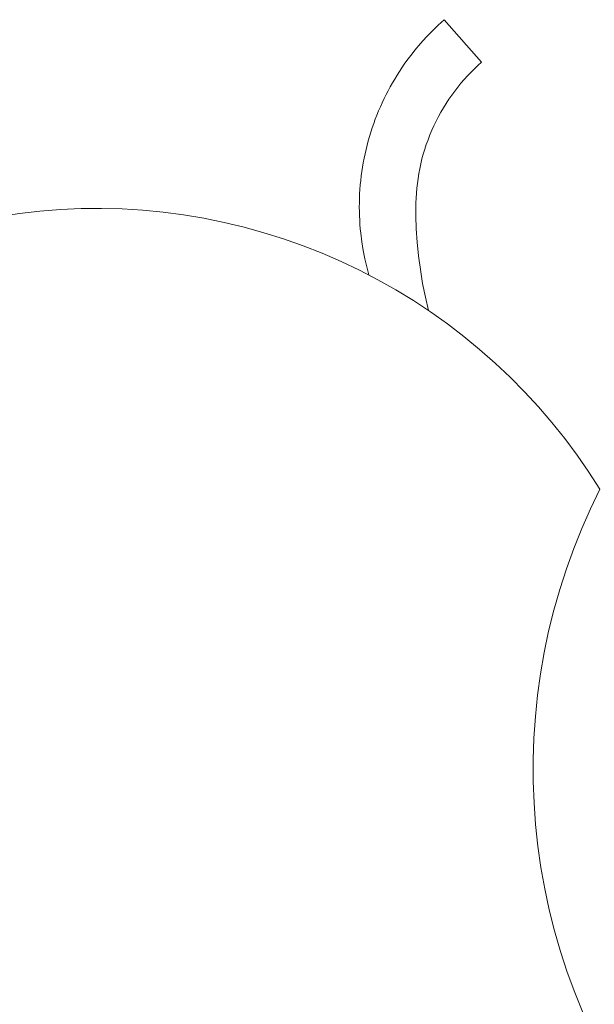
# Model space of a CAD drawing. Header units: millimetres. Extents: x -1459 to 125, y -3469 to 122.
# Tile 116 of 199: x -162.92 to -158.1, y -2942.54 to -2934.28. Entities that reach past the tile are written whole.
import ezdxf

# ---------------------------------------------------------------- set-up
doc = ezdxf.new("R2010")
doc.units = ezdxf.units.MM
doc.header["$MEASUREMENT"] = 0
doc.layers.add('Layer 1', color=7, linetype='Continuous')

msp = doc.modelspace()

# ---------------------------------------------------------------- linework, layer by layer
at = {"layer": 'Layer 1', "color": 5, "lineweight": 9}
for points, knots in [([(-159.9907, -2936.4185), (-159.9907, -2936.4185), (-160.0088, -2936.3507), (-160.0088, -2936.3507), (-160.0088, -2936.3507), (-160.0247, -2936.2817), (-160.0247, -2936.2817), (-160.0247, -2936.2817), (-160.0384, -2936.2116), (-160.0384, -2936.2116), (-160.0384, -2936.2116), (-160.0498, -2936.1405), (-160.0498, -2936.1405), (-160.0498, -2936.1405), (-160.0587, -2936.0685), (-160.0587, -2936.0685), (-160.0587, -2936.0685), (-160.0623, -2936.0322), (-160.0623, -2936.0322), (-160.0623, -2936.0322), (-160.0652, -2935.9957), (-160.0652, -2935.9957), (-160.0652, -2935.9957), (-160.0675, -2935.9591), (-160.0675, -2935.9591), (-160.0675, -2935.9591), (-160.0692, -2935.9223), (-160.0692, -2935.9223), (-160.0692, -2935.9223), (-160.0702, -2935.8854), (-160.0702, -2935.8854), (-160.0702, -2935.8854), (-160.0706, -2935.8484), (-160.0706, -2935.8484), (-160.0706, -2935.8484), (-160.0703, -2935.8112), (-160.0703, -2935.8112), (-160.0703, -2935.8112), (-160.0693, -2935.774), (-160.0693, -2935.774), (-160.0693, -2935.774), (-160.0677, -2935.7368), (-160.0677, -2935.7368), (-160.0677, -2935.7368), (-160.0654, -2935.6995), (-160.0654, -2935.6995), (-160.0654, -2935.6995), (-160.0624, -2935.6621), (-160.0624, -2935.6621), (-160.0624, -2935.6621), (-160.0588, -2935.6248), (-160.0588, -2935.6248), (-160.0588, -2935.6248), (-160.0544, -2935.5875), (-160.0544, -2935.5875), (-160.0544, -2935.5875), (-160.0494, -2935.5502), (-160.0494, -2935.5502), (-160.0494, -2935.5502), (-160.0438, -2935.5129), (-160.0438, -2935.5129), (-160.0438, -2935.5129), (-160.0374, -2935.4757), (-160.0374, -2935.4757), (-160.0374, -2935.4757), (-160.0303, -2935.4386), (-160.0303, -2935.4386), (-160.0303, -2935.4386), (-160.0226, -2935.4016), (-160.0226, -2935.4016), (-160.0226, -2935.4016), (-160.0142, -2935.3648), (-160.0142, -2935.3648), (-160.0142, -2935.3648), (-160.0052, -2935.328), (-160.0052, -2935.328), (-160.0052, -2935.328), (-159.9954, -2935.2914), (-159.9954, -2935.2914), (-159.9954, -2935.2914), (-159.985, -2935.255), (-159.985, -2935.255), (-159.985, -2935.255), (-159.974, -2935.2188), (-159.974, -2935.2188), (-159.974, -2935.2188), (-159.9622, -2935.1828), (-159.9622, -2935.1828), (-159.9622, -2935.1828), (-159.9499, -2935.1471), (-159.9499, -2935.1471), (-159.9499, -2935.1471), (-159.9369, -2935.1116), (-159.9369, -2935.1116), (-159.9369, -2935.1116), (-159.9233, -2935.0763), (-159.9233, -2935.0763), (-159.9233, -2935.0763), (-159.909, -2935.0413), (-159.909, -2935.0413), (-159.909, -2935.0413), (-159.8941, -2935.0067), (-159.8941, -2935.0067), (-159.8941, -2935.0067), (-159.8787, -2934.9723), (-159.8787, -2934.9723), (-159.8787, -2934.9723), (-159.8626, -2934.9383), (-159.8626, -2934.9383), (-159.8626, -2934.9383), (-159.8459, -2934.9046), (-159.8459, -2934.9046), (-159.8459, -2934.9046), (-159.8287, -2934.8713), (-159.8287, -2934.8713), (-159.8287, -2934.8713), (-159.8109, -2934.8383), (-159.8109, -2934.8383), (-159.8109, -2934.8383), (-159.7925, -2934.8058), (-159.7925, -2934.8058), (-159.7925, -2934.8058), (-159.7737, -2934.7736), (-159.7737, -2934.7736), (-159.7737, -2934.7736), (-159.7542, -2934.7419), (-159.7542, -2934.7419), (-159.7542, -2934.7419), (-159.7343, -2934.7105), (-159.7343, -2934.7105), (-159.7343, -2934.7105), (-159.7139, -2934.6797), (-159.7139, -2934.6797), (-159.7139, -2934.6797), (-159.693, -2934.6492), (-159.693, -2934.6492), (-159.693, -2934.6492), (-159.6716, -2934.6193), (-159.6716, -2934.6193), (-159.6716, -2934.6193), (-159.6497, -2934.5898), (-159.6497, -2934.5898), (-159.6497, -2934.5898), (-159.6274, -2934.5607), (-159.6274, -2934.5607), (-159.6274, -2934.5607), (-159.6047, -2934.5322), (-159.6047, -2934.5322), (-159.6047, -2934.5322), (-159.558, -2934.4767), (-159.558, -2934.4767), (-159.558, -2934.4767), (-159.5098, -2934.4232), (-159.5098, -2934.4232), (-159.5098, -2934.4232), (-159.4602, -2934.3718), (-159.4602, -2934.3718), (-159.4602, -2934.3718), (-159.4093, -2934.3225), (-159.4093, -2934.3225), (-159.4093, -2934.3225), (-159.3573, -2934.2755), (-159.3573, -2934.2755), (-159.3573, -2934.2755), (-159.0448, -2934.6329), (-159.0448, -2934.6329), (-159.0448, -2934.6329), (-159.0752, -2934.6602), (-159.0752, -2934.6602), (-159.0752, -2934.6602), (-159.105, -2934.6883), (-159.105, -2934.6883), (-159.105, -2934.6883), (-159.1343, -2934.7174), (-159.1343, -2934.7174), (-159.1343, -2934.7174), (-159.1629, -2934.7473), (-159.1629, -2934.7473), (-159.1629, -2934.7473), (-159.1909, -2934.778), (-159.1909, -2934.778), (-159.1909, -2934.778), (-159.2181, -2934.8097), (-159.2181, -2934.8097), (-159.2181, -2934.8097), (-159.2446, -2934.8421), (-159.2446, -2934.8421), (-159.2446, -2934.8421), (-159.2704, -2934.8752), (-159.2704, -2934.8752), (-159.2704, -2934.8752), (-159.2953, -2934.9092), (-159.2953, -2934.9092), (-159.2953, -2934.9092), (-159.3194, -2934.9439), (-159.3194, -2934.9439), (-159.3194, -2934.9439), (-159.3426, -2934.9792), (-159.3426, -2934.9792), (-159.3426, -2934.9792), (-159.3649, -2935.0152), (-159.3649, -2935.0152), (-159.3649, -2935.0152), (-159.3863, -2935.0519), (-159.3863, -2935.0519), (-159.3863, -2935.0519), (-159.4068, -2935.0891), (-159.4068, -2935.0891), (-159.4068, -2935.0891), (-159.4263, -2935.1269), (-159.4263, -2935.1269), (-159.4263, -2935.1269), (-159.4448, -2935.1652), (-159.4448, -2935.1652), (-159.4448, -2935.1652), (-159.4622, -2935.204), (-159.4622, -2935.204), (-159.4622, -2935.204), (-159.4786, -2935.2432), (-159.4786, -2935.2432), (-159.4786, -2935.2432), (-159.494, -2935.2828), (-159.494, -2935.2828), (-159.494, -2935.2828), (-159.5083, -2935.3227), (-159.5083, -2935.3227), (-159.5083, -2935.3227), (-159.5216, -2935.363), (-159.5216, -2935.363), (-159.5216, -2935.363), (-159.5337, -2935.4035), (-159.5337, -2935.4035), (-159.5337, -2935.4035), (-159.5448, -2935.4442), (-159.5448, -2935.4442), (-159.5448, -2935.4442), (-159.5548, -2935.4852), (-159.5548, -2935.4852), (-159.5548, -2935.4852), (-159.5637, -2935.5262), (-159.5637, -2935.5262), (-159.5637, -2935.5262), (-159.5715, -2935.5674), (-159.5715, -2935.5674), (-159.5715, -2935.5674), (-159.5781, -2935.6085), (-159.5781, -2935.6085), (-159.5781, -2935.6085), (-159.5837, -2935.6497), (-159.5837, -2935.6497), (-159.5837, -2935.6497), (-159.5883, -2935.6909), (-159.5883, -2935.6909), (-159.5883, -2935.6909), (-159.5917, -2935.732), (-159.5917, -2935.732), (-159.5917, -2935.732), (-159.5941, -2935.7729), (-159.5941, -2935.7729), (-159.5941, -2935.7729), (-159.5955, -2935.8137), (-159.5955, -2935.8137), (-159.5955, -2935.8137), (-159.5958, -2935.921), (-159.5958, -2935.921), (-159.5958, -2935.921), (-159.5923, -2936.0314), (-159.5923, -2936.0314), (-159.5923, -2936.0314), (-159.5849, -2936.1441), (-159.5849, -2936.1441), (-159.5849, -2936.1441), (-159.5735, -2936.2585), (-159.5735, -2936.2585), (-159.5735, -2936.2585), (-159.5583, -2936.3738), (-159.5583, -2936.3738), (-159.5583, -2936.3738), (-159.5392, -2936.4892), (-159.5392, -2936.4892), (-159.5392, -2936.4892), (-159.5163, -2936.6038), (-159.5163, -2936.6038), (-159.5163, -2936.6038), (-159.4898, -2936.7169), (-159.4898, -2936.7169)], [0, 0, 0, 0, 0.010526, 0.010526, 0.010526, 0.021053, 0.021053, 0.021053, 0.031579, 0.031579, 0.031579, 0.042105, 0.042105, 0.042105, 0.052632, 0.052632, 0.052632, 0.063158, 0.063158, 0.063158, 0.073684, 0.073684, 0.073684, 0.084211, 0.084211, 0.084211, 0.094737, 0.094737, 0.094737, 0.105263, 0.105263, 0.105263, 0.115789, 0.115789, 0.115789, 0.126316, 0.126316, 0.126316, 0.136842, 0.136842, 0.136842, 0.147368, 0.147368, 0.147368, 0.157895, 0.157895, 0.157895, 0.168421, 0.168421, 0.168421, 0.178947, 0.178947, 0.178947, 0.189474, 0.189474, 0.189474, 0.2, 0.2, 0.2, 0.210526, 0.210526, 0.210526, 0.221053, 0.221053, 0.221053, 0.231579, 0.231579, 0.231579, 0.242105, 0.242105, 0.242105, 0.252632, 0.252632, 0.252632, 0.263158, 0.263158, 0.263158, 0.273684, 0.273684, 0.273684, 0.284211, 0.284211, 0.284211, 0.294737, 0.294737, 0.294737, 0.305263, 0.305263, 0.305263, 0.315789, 0.315789, 0.315789, 0.326316, 0.326316, 0.326316, 0.336842, 0.336842, 0.336842, 0.347368, 0.347368, 0.347368, 0.357895, 0.357895, 0.357895, 0.368421, 0.368421, 0.368421, 0.378947, 0.378947, 0.378947, 0.389474, 0.389474, 0.389474, 0.4, 0.4, 0.4, 0.410526, 0.410526, 0.410526, 0.421053, 0.421053, 0.421053, 0.431579, 0.431579, 0.431579, 0.442105, 0.442105, 0.442105, 0.452632, 0.452632, 0.452632, 0.463158, 0.463158, 0.463158, 0.473684, 0.473684, 0.473684, 0.484211, 0.484211, 0.484211, 0.494737, 0.494737, 0.494737, 0.505263, 0.505263, 0.505263, 0.515789, 0.515789, 0.515789, 0.526316, 0.526316, 0.526316, 0.536842, 0.536842, 0.536842, 0.547368, 0.547368, 0.547368, 0.557895, 0.557895, 0.557895, 0.568421, 0.568421, 0.568421, 0.578947, 0.578947, 0.578947, 0.589474, 0.589474, 0.589474, 0.6, 0.6, 0.6, 0.610526, 0.610526, 0.610526, 0.621053, 0.621053, 0.621053, 0.631579, 0.631579, 0.631579, 0.642105, 0.642105, 0.642105, 0.652632, 0.652632, 0.652632, 0.663158, 0.663158, 0.663158, 0.673684, 0.673684, 0.673684, 0.684211, 0.684211, 0.684211, 0.694737, 0.694737, 0.694737, 0.705263, 0.705263, 0.705263, 0.715789, 0.715789, 0.715789, 0.726316, 0.726316, 0.726316, 0.736842, 0.736842, 0.736842, 0.747368, 0.747368, 0.747368, 0.757895, 0.757895, 0.757895, 0.768421, 0.768421, 0.768421, 0.778947, 0.778947, 0.778947, 0.789474, 0.789474, 0.789474, 0.8, 0.8, 0.8, 0.810526, 0.810526, 0.810526, 0.821053, 0.821053, 0.821053, 0.831579, 0.831579, 0.831579, 0.842105, 0.842105, 0.842105, 0.852632, 0.852632, 0.852632, 0.863158, 0.863158, 0.863158, 0.873684, 0.873684, 0.873684, 0.884211, 0.884211, 0.884211, 0.894737, 0.894737, 0.894737, 0.905263, 0.905263, 0.905263, 0.915789, 0.915789, 0.915789, 0.926316, 0.926316, 0.926316, 0.936842, 0.936842, 0.936842, 0.947368, 0.947368, 0.947368, 0.957895, 0.957895, 0.957895, 0.968421, 0.968421, 0.968421, 0.978947, 0.978947, 0.978947, 0.989474, 0.989474, 0.989474, 1, 1, 1, 1]), ([(-167.1276, -2939.7203), (-167.1276, -2939.7203), (-167.0861, -2939.5527), (-167.0861, -2939.5527), (-167.0861, -2939.5527), (-167.0388, -2939.3865), (-167.0388, -2939.3865), (-167.0388, -2939.3865), (-166.9857, -2939.2221), (-166.9857, -2939.2221), (-166.9857, -2939.2221), (-166.9269, -2939.0597), (-166.9269, -2939.0597), (-166.9269, -2939.0597), (-166.8626, -2938.8994), (-166.8626, -2938.8994), (-166.8626, -2938.8994), (-166.7927, -2938.7414), (-166.7927, -2938.7414), (-166.7927, -2938.7414), (-166.7174, -2938.5859), (-166.7174, -2938.5859), (-166.7174, -2938.5859), (-166.6367, -2938.4332), (-166.6367, -2938.4332), (-166.6367, -2938.4332), (-166.5507, -2938.2833), (-166.5507, -2938.2833), (-166.5507, -2938.2833), (-166.4596, -2938.1366), (-166.4596, -2938.1366), (-166.4596, -2938.1366), (-166.3635, -2937.993), (-166.3635, -2937.993), (-166.3635, -2937.993), (-166.2624, -2937.853), (-166.2624, -2937.853), (-166.2624, -2937.853), (-166.1565, -2937.7165), (-166.1565, -2937.7165), (-166.1565, -2937.7165), (-166.046, -2937.5837), (-166.046, -2937.5837), (-166.046, -2937.5837), (-165.9309, -2937.4549), (-165.9309, -2937.4549), (-165.9309, -2937.4549), (-165.8114, -2937.3302), (-165.8114, -2937.3302), (-165.8114, -2937.3302), (-165.6876, -2937.2096), (-165.6876, -2937.2096), (-165.6876, -2937.2096), (-165.5598, -2937.0935), (-165.5598, -2937.0935), (-165.5598, -2937.0935), (-165.4279, -2936.9819), (-165.4279, -2936.9819), (-165.4279, -2936.9819), (-165.2923, -2936.8749), (-165.2923, -2936.8749), (-165.2923, -2936.8749), (-165.153, -2936.7727), (-165.153, -2936.7727), (-165.153, -2936.7727), (-165.0103, -2936.6754), (-165.0103, -2936.6754), (-165.0103, -2936.6754), (-164.8643, -2936.5831), (-164.8643, -2936.5831), (-164.8643, -2936.5831), (-164.7151, -2936.4959), (-164.7151, -2936.4959), (-164.7151, -2936.4959), (-164.563, -2936.414), (-164.563, -2936.414), (-164.563, -2936.414), (-164.4082, -2936.3374), (-164.4082, -2936.3374), (-164.4082, -2936.3374), (-164.2508, -2936.2662), (-164.2508, -2936.2662), (-164.2508, -2936.2662), (-164.091, -2936.2005), (-164.091, -2936.2005), (-164.091, -2936.2005), (-163.9291, -2936.1405), (-163.9291, -2936.1405), (-163.9291, -2936.1405), (-163.7651, -2936.086), (-163.7651, -2936.086), (-163.7651, -2936.086), (-163.5994, -2936.0374), (-163.5994, -2936.0374), (-163.5994, -2936.0374), (-163.432, -2935.9945), (-163.432, -2935.9945), (-163.432, -2935.9945), (-163.2633, -2935.9574), (-163.2633, -2935.9574), (-163.2633, -2935.9574), (-163.0934, -2935.9262), (-163.0934, -2935.9262), (-163.0934, -2935.9262), (-162.9225, -2935.901), (-162.9225, -2935.901), (-162.9225, -2935.901), (-162.7508, -2935.8817), (-162.7508, -2935.8817), (-162.7508, -2935.8817), (-162.5786, -2935.8684), (-162.5786, -2935.8684), (-162.5786, -2935.8684), (-162.406, -2935.861), (-162.406, -2935.861), (-162.406, -2935.861), (-162.2333, -2935.8597), (-162.2333, -2935.8597), (-162.2333, -2935.8597), (-162.0606, -2935.8643), (-162.0606, -2935.8643), (-162.0606, -2935.8643), (-161.8882, -2935.875), (-161.8882, -2935.875), (-161.8882, -2935.875), (-161.7162, -2935.8917), (-161.7162, -2935.8917), (-161.7162, -2935.8917), (-161.545, -2935.9143), (-161.545, -2935.9143), (-161.545, -2935.9143), (-161.3746, -2935.9428), (-161.3746, -2935.9428), (-161.3746, -2935.9428), (-161.2053, -2935.9772), (-161.2053, -2935.9772), (-161.2053, -2935.9772), (-161.0373, -2936.0175), (-161.0373, -2936.0175), (-161.0373, -2936.0175), (-160.8709, -2936.0637), (-160.8709, -2936.0637), (-160.8709, -2936.0637), (-160.7061, -2936.1155), (-160.7061, -2936.1155), (-160.7061, -2936.1155), (-160.5432, -2936.1731), (-160.5432, -2936.1731), (-160.5432, -2936.1731), (-160.3824, -2936.2363), (-160.3824, -2936.2363), (-160.3824, -2936.2363), (-160.224, -2936.305), (-160.224, -2936.305), (-160.224, -2936.305), (-160.068, -2936.3792), (-160.068, -2936.3792), (-160.068, -2936.3792), (-159.9146, -2936.4588), (-159.9146, -2936.4588), (-159.9146, -2936.4588), (-159.7641, -2936.5436), (-159.7641, -2936.5436), (-159.7641, -2936.5436), (-159.6167, -2936.6336), (-159.6167, -2936.6336), (-159.6167, -2936.6336), (-159.4725, -2936.7287), (-159.4725, -2936.7287), (-159.4725, -2936.7287), (-159.3317, -2936.8288), (-159.3317, -2936.8288), (-159.3317, -2936.8288), (-159.1944, -2936.9336), (-159.1944, -2936.9336), (-159.1944, -2936.9336), (-159.0609, -2937.0432), (-159.0609, -2937.0432), (-159.0609, -2937.0432), (-158.9312, -2937.1574), (-158.9312, -2937.1574), (-158.9312, -2937.1574), (-158.8056, -2937.276), (-158.8056, -2937.276), (-158.8056, -2937.276), (-158.6842, -2937.3988), (-158.6842, -2937.3988), (-158.6842, -2937.3988), (-158.5671, -2937.5259), (-158.5671, -2937.5259), (-158.5671, -2937.5259), (-158.4545, -2937.6569), (-158.4545, -2937.6569), (-158.4545, -2937.6569), (-158.3465, -2937.7917), (-158.3465, -2937.7917), (-158.3465, -2937.7917), (-158.2433, -2937.9302), (-158.2433, -2937.9302), (-158.2433, -2937.9302), (-158.145, -2938.0723), (-158.145, -2938.0723), (-158.145, -2938.0723), (-158.0516, -2938.2176), (-158.0516, -2938.2176), (-158.0516, -2938.2176), (-158.1307, -2938.3809), (-158.1307, -2938.3809), (-158.1307, -2938.3809), (-158.204, -2938.5468), (-158.204, -2938.5468), (-158.204, -2938.5468), (-158.2715, -2938.7152), (-158.2715, -2938.7152), (-158.2715, -2938.7152), (-158.3331, -2938.8858), (-158.3331, -2938.8858), (-158.3331, -2938.8858), (-158.3887, -2939.0585), (-158.3887, -2939.0585), (-158.3887, -2939.0585), (-158.4383, -2939.233), (-158.4383, -2939.233), (-158.4383, -2939.233), (-158.4817, -2939.4091), (-158.4817, -2939.4091), (-158.4817, -2939.4091), (-158.519, -2939.5867), (-158.519, -2939.5867), (-158.519, -2939.5867), (-158.5501, -2939.7654), (-158.5501, -2939.7654), (-158.5501, -2939.7654), (-158.5749, -2939.9451), (-158.5749, -2939.9451), (-158.5749, -2939.9451), (-158.5935, -2940.1256), (-158.5935, -2940.1256), (-158.5935, -2940.1256), (-158.6057, -2940.3066), (-158.6057, -2940.3066), (-158.6057, -2940.3066), (-158.6117, -2940.4879), (-158.6117, -2940.4879), (-158.6117, -2940.4879), (-158.6113, -2940.6693), (-158.6113, -2940.6693), (-158.6113, -2940.6693), (-158.6046, -2940.8506), (-158.6046, -2940.8506), (-158.6046, -2940.8506), (-158.5915, -2941.0315), (-158.5915, -2941.0315), (-158.5915, -2941.0315), (-158.5722, -2941.2119), (-158.5722, -2941.2119), (-158.5722, -2941.2119), (-158.5466, -2941.3915), (-158.5466, -2941.3915), (-158.5466, -2941.3915), (-158.5147, -2941.5701), (-158.5147, -2941.5701), (-158.5147, -2941.5701), (-158.4767, -2941.7475), (-158.4767, -2941.7475), (-158.4767, -2941.7475), (-158.4325, -2941.9234), (-158.4325, -2941.9234), (-158.4325, -2941.9234), (-158.3822, -2942.0977), (-158.3822, -2942.0977), (-158.3822, -2942.0977), (-158.3258, -2942.2702), (-158.3258, -2942.2702), (-158.3258, -2942.2702), (-158.2635, -2942.4405), (-158.2635, -2942.4405), (-158.2635, -2942.4405), (-158.1952, -2942.6086), (-158.1952, -2942.6086), (-158.1952, -2942.6086), (-158.1212, -2942.7742), (-158.1212, -2942.7742), (-158.1212, -2942.7742), (-158.0414, -2942.9372), (-158.0414, -2942.9372), (-158.0414, -2942.9372), (-157.956, -2943.0972), (-157.956, -2943.0972), (-157.956, -2943.0972), (-157.865, -2943.2542), (-157.865, -2943.2542), (-157.865, -2943.2542), (-157.7687, -2943.4079), (-157.7687, -2943.4079), (-157.7687, -2943.4079), (-157.667, -2943.5582), (-157.667, -2943.5582), (-157.667, -2943.5582), (-157.5602, -2943.7048), (-157.5602, -2943.7048), (-157.5602, -2943.7048), (-157.4483, -2943.8476), (-157.4483, -2943.8476), (-157.4483, -2943.8476), (-157.3316, -2943.9864), (-157.3316, -2943.9864), (-157.3316, -2943.9864), (-157.21, -2944.1211), (-157.21, -2944.1211), (-157.21, -2944.1211), (-157.0838, -2944.2514), (-157.0838, -2944.2514), (-157.0838, -2944.2514), (-156.9532, -2944.3773), (-156.9532, -2944.3773), (-156.9532, -2944.3773), (-156.8182, -2944.4986), (-156.8182, -2944.4986), (-156.8182, -2944.4986), (-156.6792, -2944.615), (-156.6792, -2944.615), (-156.6792, -2944.615), (-156.5361, -2944.7266), (-156.5361, -2944.7266), (-156.5361, -2944.7266), (-156.3892, -2944.8331), (-156.3892, -2944.8331), (-156.3892, -2944.8331), (-156.2387, -2944.9344), (-156.2387, -2944.9344), (-156.2387, -2944.9344), (-156.0848, -2945.0304), (-156.0848, -2945.0304), (-156.0848, -2945.0304), (-155.9276, -2945.121), (-155.9276, -2945.121), (-155.9276, -2945.121), (-155.7674, -2945.206), (-155.7674, -2945.206), (-155.7674, -2945.206), (-155.6043, -2945.2854), (-155.6043, -2945.2854), (-155.6043, -2945.2854), (-155.4385, -2945.3591), (-155.4385, -2945.3591), (-155.4385, -2945.3591), (-155.2703, -2945.427), (-155.2703, -2945.427), (-155.2703, -2945.427), (-155.0998, -2945.4889), (-155.0998, -2945.4889), (-155.0998, -2945.4889), (-154.9272, -2945.5449), (-154.9272, -2945.5449), (-154.9272, -2945.5449), (-154.7528, -2945.5948), (-154.7528, -2945.5948), (-154.7528, -2945.5948), (-154.5767, -2945.6386), (-154.5767, -2945.6386), (-154.5767, -2945.6386), (-154.3993, -2945.6763), (-154.3993, -2945.6763), (-154.3993, -2945.6763), (-154.2206, -2945.7077), (-154.2206, -2945.7077), (-154.2206, -2945.7077), (-154.041, -2945.7329), (-154.041, -2945.7329), (-154.041, -2945.7329), (-153.8605, -2945.7519), (-153.8605, -2945.7519), (-153.8605, -2945.7519), (-153.6796, -2945.7645), (-153.6796, -2945.7645), (-153.6796, -2945.7645), (-153.4983, -2945.7708), (-153.4983, -2945.7708), (-153.4983, -2945.7708), (-153.3169, -2945.7708), (-153.3169, -2945.7708), (-153.3169, -2945.7708), (-153.1355, -2945.7644), (-153.1355, -2945.7644), (-153.1355, -2945.7644), (-152.9546, -2945.7518), (-152.9546, -2945.7518), (-152.9546, -2945.7518), (-152.7742, -2945.7328), (-152.7742, -2945.7328), (-152.7742, -2945.7328), (-152.5945, -2945.7076), (-152.5945, -2945.7076), (-152.5945, -2945.7076), (-152.4158, -2945.6761), (-152.4158, -2945.6761), (-152.4158, -2945.6761), (-152.2384, -2945.6384), (-152.2384, -2945.6384), (-152.2384, -2945.6384), (-152.0624, -2945.5946), (-152.0624, -2945.5946), (-152.0624, -2945.5946), (-151.888, -2945.5446), (-151.888, -2945.5446), (-151.888, -2945.5446), (-151.7154, -2945.4886), (-151.7154, -2945.4886), (-151.7154, -2945.4886), (-151.5449, -2945.4266), (-151.5449, -2945.4266), (-151.5449, -2945.4266), (-151.3767, -2945.3587), (-151.3767, -2945.3587), (-151.3767, -2945.3587), (-151.2109, -2945.285), (-151.2109, -2945.285), (-151.2109, -2945.285), (-151.0478, -2945.2056), (-151.0478, -2945.2056), (-151.0478, -2945.2056), (-150.8876, -2945.1205), (-150.8876, -2945.1205), (-150.8876, -2945.1205), (-150.7304, -2945.0299), (-150.7304, -2945.0299), (-150.7304, -2945.0299), (-150.5765, -2944.9339), (-150.5765, -2944.9339), (-150.5765, -2944.9339), (-150.4261, -2944.8325), (-150.4261, -2944.8325), (-150.4261, -2944.8325), (-150.2792, -2944.726), (-150.2792, -2944.726), (-150.2792, -2944.726), (-150.1362, -2944.6144), (-150.1362, -2944.6144), (-150.1362, -2944.6144), (-149.9971, -2944.4979), (-149.9971, -2944.4979), (-149.9971, -2944.4979), (-149.8622, -2944.3766), (-149.8622, -2944.3766), (-149.8622, -2944.3766), (-149.7316, -2944.2507), (-149.7316, -2944.2507), (-149.7316, -2944.2507), (-149.6054, -2944.1204), (-149.6054, -2944.1204), (-149.6054, -2944.1204), (-149.4839, -2943.9857), (-149.4839, -2943.9857), (-149.4839, -2943.9857), (-149.3671, -2943.8468), (-149.3671, -2943.8468), (-149.3671, -2943.8468), (-149.2553, -2943.704), (-149.2553, -2943.704), (-149.2553, -2943.704), (-149.1485, -2943.5573), (-149.1485, -2943.5573), (-149.1485, -2943.5573), (-149.0469, -2943.4071), (-149.0469, -2943.4071), (-149.0469, -2943.4071), (-148.9506, -2943.2533), (-148.9506, -2943.2533), (-148.9506, -2943.2533), (-148.8596, -2943.0963), (-148.8596, -2943.0963), (-148.8596, -2943.0963), (-148.7743, -2942.9363), (-148.7743, -2942.9363), (-148.7743, -2942.9363), (-148.6945, -2942.7733), (-148.6945, -2942.7733), (-148.6945, -2942.7733), (-148.6205, -2942.6077), (-148.6205, -2942.6077), (-148.6205, -2942.6077), (-148.5523, -2942.4396), (-148.5523, -2942.4396), (-148.5523, -2942.4396), (-148.49, -2942.2692), (-148.49, -2942.2692), (-148.49, -2942.2692), (-148.4337, -2942.0968), (-148.4337, -2942.0968), (-148.4337, -2942.0968), (-148.3834, -2941.9225), (-148.3834, -2941.9225), (-148.3834, -2941.9225), (-148.3392, -2941.7465), (-148.3392, -2941.7465), (-148.3392, -2941.7465), (-148.3012, -2941.5691), (-148.3012, -2941.5691), (-148.3012, -2941.5691), (-148.2694, -2941.3905), (-148.2694, -2941.3905), (-148.2694, -2941.3905), (-148.2438, -2941.2109), (-148.2438, -2941.2109), (-148.2438, -2941.2109), (-148.2245, -2941.0306), (-148.2245, -2941.0306), (-148.2245, -2941.0306), (-148.2115, -2940.8496), (-148.2115, -2940.8496), (-148.2115, -2940.8496), (-148.2048, -2940.6683), (-148.2048, -2940.6683), (-148.2048, -2940.6683), (-148.2045, -2940.4869), (-148.2045, -2940.4869), (-148.2045, -2940.4869), (-148.2104, -2940.3056), (-148.2104, -2940.3056), (-148.2104, -2940.3056), (-148.2227, -2940.1246), (-148.2227, -2940.1246), (-148.2227, -2940.1246), (-148.2413, -2939.9441), (-148.2413, -2939.9441), (-148.2413, -2939.9441), (-148.2662, -2939.7644), (-148.2662, -2939.7644), (-148.2662, -2939.7644), (-148.2973, -2939.5857), (-148.2973, -2939.5857), (-148.2973, -2939.5857), (-148.3346, -2939.4082), (-148.3346, -2939.4082), (-148.3346, -2939.4082), (-148.3781, -2939.2321), (-148.3781, -2939.2321), (-148.3781, -2939.2321), (-148.4277, -2939.0576), (-148.4277, -2939.0576), (-148.4277, -2939.0576), (-148.4833, -2938.8849), (-148.4833, -2938.8849), (-148.4833, -2938.8849), (-148.5449, -2938.7143), (-148.5449, -2938.7143), (-148.5449, -2938.7143), (-148.6125, -2938.5459), (-148.6125, -2938.5459), (-148.6125, -2938.5459), (-148.6858, -2938.38), (-148.6858, -2938.38), (-148.6858, -2938.38), (-148.765, -2938.2167), (-148.765, -2938.2167), (-148.765, -2938.2167), (-148.8497, -2938.0563), (-148.8497, -2938.0563), (-148.8497, -2938.0563), (-148.94, -2937.899), (-148.94, -2937.899), (-148.94, -2937.899), (-149.0357, -2937.7449), (-149.0357, -2937.7449), (-149.0357, -2937.7449), (-149.1367, -2937.5942), (-149.1367, -2937.5942)], [0, 0, 0, 0, 0.005291, 0.005291, 0.005291, 0.010582, 0.010582, 0.010582, 0.015873, 0.015873, 0.015873, 0.021164, 0.021164, 0.021164, 0.026455, 0.026455, 0.026455, 0.031746, 0.031746, 0.031746, 0.037037, 0.037037, 0.037037, 0.042328, 0.042328, 0.042328, 0.047619, 0.047619, 0.047619, 0.05291, 0.05291, 0.05291, 0.058201, 0.058201, 0.058201, 0.063492, 0.063492, 0.063492, 0.068783, 0.068783, 0.068783, 0.074074, 0.074074, 0.074074, 0.079365, 0.079365, 0.079365, 0.084656, 0.084656, 0.084656, 0.089947, 0.089947, 0.089947, 0.095238, 0.095238, 0.095238, 0.100529, 0.100529, 0.100529, 0.10582, 0.10582, 0.10582, 0.111111, 0.111111, 0.111111, 0.116402, 0.116402, 0.116402, 0.121693, 0.121693, 0.121693, 0.126984, 0.126984, 0.126984, 0.132275, 0.132275, 0.132275, 0.137566, 0.137566, 0.137566, 0.142857, 0.142857, 0.142857, 0.148148, 0.148148, 0.148148, 0.153439, 0.153439, 0.153439, 0.15873, 0.15873, 0.15873, 0.164021, 0.164021, 0.164021, 0.169312, 0.169312, 0.169312, 0.174603, 0.174603, 0.174603, 0.179894, 0.179894, 0.179894, 0.185185, 0.185185, 0.185185, 0.190476, 0.190476, 0.190476, 0.195767, 0.195767, 0.195767, 0.201058, 0.201058, 0.201058, 0.206349, 0.206349, 0.206349, 0.21164, 0.21164, 0.21164, 0.216931, 0.216931, 0.216931, 0.222222, 0.222222, 0.222222, 0.227513, 0.227513, 0.227513, 0.232804, 0.232804, 0.232804, 0.238095, 0.238095, 0.238095, 0.243386, 0.243386, 0.243386, 0.248677, 0.248677, 0.248677, 0.253968, 0.253968, 0.253968, 0.259259, 0.259259, 0.259259, 0.26455, 0.26455, 0.26455, 0.269841, 0.269841, 0.269841, 0.275132, 0.275132, 0.275132, 0.280423, 0.280423, 0.280423, 0.285714, 0.285714, 0.285714, 0.291005, 0.291005, 0.291005, 0.296296, 0.296296, 0.296296, 0.301587, 0.301587, 0.301587, 0.306878, 0.306878, 0.306878, 0.312169, 0.312169, 0.312169, 0.31746, 0.31746, 0.31746, 0.322751, 0.322751, 0.322751, 0.328042, 0.328042, 0.328042, 0.333333, 0.333333, 0.333333, 0.338624, 0.338624, 0.338624, 0.343915, 0.343915, 0.343915, 0.349206, 0.349206, 0.349206, 0.354497, 0.354497, 0.354497, 0.359788, 0.359788, 0.359788, 0.365079, 0.365079, 0.365079, 0.37037, 0.37037, 0.37037, 0.375661, 0.375661, 0.375661, 0.380952, 0.380952, 0.380952, 0.386243, 0.386243, 0.386243, 0.391534, 0.391534, 0.391534, 0.396825, 0.396825, 0.396825, 0.402116, 0.402116, 0.402116, 0.407407, 0.407407, 0.407407, 0.412698, 0.412698, 0.412698, 0.417989, 0.417989, 0.417989, 0.42328, 0.42328, 0.42328, 0.428571, 0.428571, 0.428571, 0.433862, 0.433862, 0.433862, 0.439153, 0.439153, 0.439153, 0.444444, 0.444444, 0.444444, 0.449735, 0.449735, 0.449735, 0.455026, 0.455026, 0.455026, 0.460317, 0.460317, 0.460317, 0.465608, 0.465608, 0.465608, 0.470899, 0.470899, 0.470899, 0.47619, 0.47619, 0.47619, 0.481481, 0.481481, 0.481481, 0.486772, 0.486772, 0.486772, 0.492063, 0.492063, 0.492063, 0.497354, 0.497354, 0.497354, 0.502646, 0.502646, 0.502646, 0.507937, 0.507937, 0.507937, 0.513228, 0.513228, 0.513228, 0.518519, 0.518519, 0.518519, 0.52381, 0.52381, 0.52381, 0.529101, 0.529101, 0.529101, 0.534392, 0.534392, 0.534392, 0.539683, 0.539683, 0.539683, 0.544974, 0.544974, 0.544974, 0.550265, 0.550265, 0.550265, 0.555556, 0.555556, 0.555556, 0.560847, 0.560847, 0.560847, 0.566138, 0.566138, 0.566138, 0.571429, 0.571429, 0.571429, 0.57672, 0.57672, 0.57672, 0.582011, 0.582011, 0.582011, 0.587302, 0.587302, 0.587302, 0.592593, 0.592593, 0.592593, 0.597884, 0.597884, 0.597884, 0.603175, 0.603175, 0.603175, 0.608466, 0.608466, 0.608466, 0.613757, 0.613757, 0.613757, 0.619048, 0.619048, 0.619048, 0.624339, 0.624339, 0.624339, 0.62963, 0.62963, 0.62963, 0.634921, 0.634921, 0.634921, 0.640212, 0.640212, 0.640212, 0.645503, 0.645503, 0.645503, 0.650794, 0.650794, 0.650794, 0.656085, 0.656085, 0.656085, 0.661376, 0.661376, 0.661376, 0.666667, 0.666667, 0.666667, 0.671958, 0.671958, 0.671958, 0.677249, 0.677249, 0.677249, 0.68254, 0.68254, 0.68254, 0.687831, 0.687831, 0.687831, 0.693122, 0.693122, 0.693122, 0.698413, 0.698413, 0.698413, 0.703704, 0.703704, 0.703704, 0.708995, 0.708995, 0.708995, 0.714286, 0.714286, 0.714286, 0.719577, 0.719577, 0.719577, 0.724868, 0.724868, 0.724868, 0.730159, 0.730159, 0.730159, 0.73545, 0.73545, 0.73545, 0.740741, 0.740741, 0.740741, 0.746032, 0.746032, 0.746032, 0.751323, 0.751323, 0.751323, 0.756614, 0.756614, 0.756614, 0.761905, 0.761905, 0.761905, 0.767196, 0.767196, 0.767196, 0.772487, 0.772487, 0.772487, 0.777778, 0.777778, 0.777778, 0.783069, 0.783069, 0.783069, 0.78836, 0.78836, 0.78836, 0.793651, 0.793651, 0.793651, 0.798942, 0.798942, 0.798942, 0.804233, 0.804233, 0.804233, 0.809524, 0.809524, 0.809524, 0.814815, 0.814815, 0.814815, 0.820106, 0.820106, 0.820106, 0.825397, 0.825397, 0.825397, 0.830688, 0.830688, 0.830688, 0.835979, 0.835979, 0.835979, 0.84127, 0.84127, 0.84127, 0.846561, 0.846561, 0.846561, 0.851852, 0.851852, 0.851852, 0.857143, 0.857143, 0.857143, 0.862434, 0.862434, 0.862434, 0.867725, 0.867725, 0.867725, 0.873016, 0.873016, 0.873016, 0.878307, 0.878307, 0.878307, 0.883598, 0.883598, 0.883598, 0.888889, 0.888889, 0.888889, 0.89418, 0.89418, 0.89418, 0.899471, 0.899471, 0.899471, 0.904762, 0.904762, 0.904762, 0.910053, 0.910053, 0.910053, 0.915344, 0.915344, 0.915344, 0.920635, 0.920635, 0.920635, 0.925926, 0.925926, 0.925926, 0.931217, 0.931217, 0.931217, 0.936508, 0.936508, 0.936508, 0.941799, 0.941799, 0.941799, 0.94709, 0.94709, 0.94709, 0.952381, 0.952381, 0.952381, 0.957672, 0.957672, 0.957672, 0.962963, 0.962963, 0.962963, 0.968254, 0.968254, 0.968254, 0.973545, 0.973545, 0.973545, 0.978836, 0.978836, 0.978836, 0.984127, 0.984127, 0.984127, 0.989418, 0.989418, 0.989418, 0.994709, 0.994709, 0.994709, 1, 1, 1, 1])]:
    msp.add_open_spline(points, degree=3, knots=knots, dxfattribs=at)

doc.saveas('drawing.dxf')
